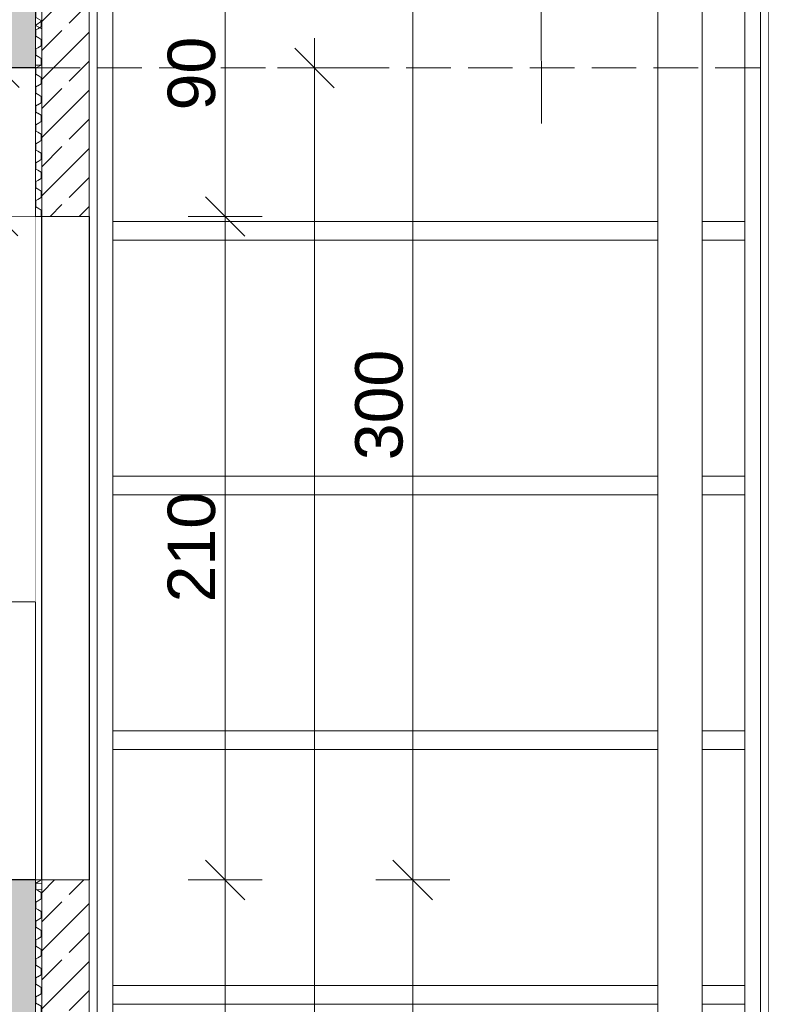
# Model space of a CAD drawing. Header units: centimetres. Extents: x -390 to 709, y -734 to 429.
# Tile 12 of 14: x 301 to 542, y -39 to 272. Entities that reach past the tile are written whole.
import ezdxf

# ---------------------------------------------------------------- set-up
doc = ezdxf.new("R2010")
doc.units = ezdxf.units.CM
doc.header["$MEASUREMENT"] = 0
doc.linetypes.add('Hidden Line', pattern=[19.561111, 14.111111, -5.45])
doc.linetypes.add('Wipeout_Contour', pattern=[100, 0, -100])
for name, color, linetype in [('1', 7, 'Continuous'), ('220 - ŚCIANY WEWNĘTRZNE', 7, 'Continuous'), ('270-Dachy Powłoki', 7, 'Continuous'), ('Nowe_1', 7, 'Continuous'), ('Nowe_299-Wymiary Opisy', 7, 'Continuous'), ('Nowe_Okna Archicada', 7, 'Continuous'), ('Nowe_ściana', 7, 'Continuous')]:
    doc.layers.add(name, color=color, linetype=linetype)
for name, color, linetype, lineweight, true_color in [('1_Nr_pióra__81', 7, 'Continuous', 13, 0x6a6a6a), ('Nowe_1_Nr_pióra__4', 7, 'Continuous', 13, 0x029e21), ('Nowe_299-Wymiary Opisy_Nr_pióra__45', 7, 'Continuous', 15, 0x40a5ff), ('Nowe_299-Wymiary Opisy_Nr_pióra__85', 7, 'Continuous', 13, 0x80c2ff), ('Nowe_Drzwi Archicad_Nr_pióra__87', 7, 'Continuous', 13, 0x6a6a6a), ('Rozbiórka_Okna Archicada_Nr_pióra__87', 7, 'Continuous', 13, 0x6a6a6a)]:
    doc.layers.add(name, color=color, linetype=linetype, lineweight=lineweight, true_color=true_color)
for name, color, linetype, lineweight in [('220 - ŚCIANY WEWNĘTRZNE_Nr_pióra__27', 7, 'Continuous', 25), ('270-Dachy Powłoki_Nr_pióra__19', 255, 'Continuous', 0), ('Nowe_220-A Ściany_Nr_pióra__120', 7, 'Continuous', 13), ('Nowe_220-Ściany_Nr_pióra__120', 7, 'Continuous', 13), ('Nowe_299-Wymiary Opisy_Nr_pióra__6', 5, 'Continuous', 13), ('Nowe_Drzwi Archicad_Nr_pióra__21', 7, 'Continuous', 25), ('Nowe_Linie_Nr_pióra__120', 7, 'Continuous', 13), ('Nowe_Okna Archicada_Nr_pióra__2', 8, 'Continuous', 13), ('Nowe_Okna Archicada_Nr_pióra__21', 7, 'Continuous', 25), ('Nowe_ściana_Nr_pióra__1', 7, 'Continuous', 13)]:
    doc.layers.add(name, color=color, linetype=linetype, lineweight=lineweight)
doc.styles.add('STYL_AUTOMATYCZNY_1', font='arial.ttf')
doc.dimstyles.new('STYL_AUTOMATYCZNY__1', dxfattribs={"dimtxt": 15, "dimasz": 11.875, "dimexe": 0.18, "dimexo": 0.0625, "dimgap": 0, "dimtad": 1, "dimdec": 0, "dimzin": 0, "dimdsep": 46, "dimtxsty": 'STYL_AUTOMATYCZNY_1', "dimblk": 'ARROWHEAD_6', "dimblk1": 'ARROWHEAD_6', "dimblk2": 'ARROWHEAD_6', "dimcen": 0.09, "dimse1": 1, "dimse2": 1, "dimclrd": 256, "dimclre": 256, "dimclrt": 5, "dimadec": 1, "dimazin": 0, "dimtfac": 1, "dimtdec": 4, "dimtmove": 0, "dimatfit": 3, "dimfxl": 1, "dimtolj": 1, "dimtzin": 0, "dimarcsym": 0})
pattern_1 = [(45, (0, 0), (-9.1924, 9.1924), []), (45, (-4.596, 4.596), (-9.1924, 9.1924), [9.75, -3.25])]
pattern_2 = [(90, (0, 0), (-3.464102, 0), [2, -4]), (90, (-1.732, 3), (-3.464102, 0), [2, -4]), (150, (-8e-16, 2), (1.73205, 3), [2, -4]), (150, (-3.464, 2), (1.73205, 3), [2, -4]), (210, (0, 0), (-1.73205, 3), [2, -4]), (210, (-3.464, -1e-15), (-1.73205, 3), [2, -4])]

# ---------------------------------------------------------------- blocks, each defined once
blk = doc.blocks.new('*D19')
at = {"layer": 'Nowe_299-Wymiary Opisy_Nr_pióra__45', "color": 161, "linetype": 'Continuous', "lineweight": 15, "true_color": 0x40a5ff}
for p, q in [((288.49, 216.44), (300.87, 203.82)), ((286.49, 6.44), (298.87, -6.18))]:
    blk.add_line(p, q, dxfattribs=at)
at = {"layer": 'Nowe_299-Wymiary Opisy_Nr_pióra__85', "color": 151, "linetype": 'Continuous', "lineweight": 13, "true_color": 0x80c2ff}
for p, q in [((306.4, 210.02), (282.96, 210.24)), ((292.68, 0.13), (294.68, 210.13)), ((304.4, 0.02), (280.96, 0.24)), ((292.59, -9.24), (292.68, 0.13))]:
    blk.add_line(p, q, dxfattribs=at)
at = {"layer": 'Nowe_299-Wymiary Opisy_Nr_pióra__6', "color": 5, "lineweight": 13, "insert": (290.52, 88), "char_height": 15, "attachment_point": 7, "rotation": 89.4543, "style": 'STYL_AUTOMATYCZNY_1'}
blk.add_mtext('\\A1;{\\pql;\\fArial|b0|i0|c238|p0;\\W1.000000;210}', dxfattribs=at)
blk = doc.blocks.new('ARROWHEAD_6')
at = {"color": 0, "linetype": 'Continuous', "lineweight": 0}
for p, q in [((-0.5, -0.5), (0.5, 0.5)), ((0, 0), (-1, 0))]:
    blk.add_line(p, q, dxfattribs=at)
blk = doc.blocks.new('*D20')
at = {"layer": 'Nowe_299-Wymiary Opisy_Nr_pióra__45', "color": 161, "linetype": 'Continuous', "lineweight": 15, "true_color": 0x40a5ff}
for p, q in [((301.32, 250.8), (288.94, 263.42)), ((288.49, 216.44), (300.87, 203.82))]:
    blk.add_line(p, q, dxfattribs=at)
at = {"layer": 'Nowe_299-Wymiary Opisy_Nr_pióra__85', "color": 151, "linetype": 'Continuous', "lineweight": 13, "true_color": 0x80c2ff}
for p, q in [((295.13, 257.11), (295.22, 266.48)), ((306.85, 257), (283.41, 257.22)), ((294.68, 210.13), (295.13, 257.11)), ((306.4, 210.02), (282.96, 210.24)), ((292.68, 0.13), (294.68, 210.13))]:
    blk.add_line(p, q, dxfattribs=at)
at = {"layer": 'Nowe_299-Wymiary Opisy_Nr_pióra__6', "color": 5, "lineweight": 13, "insert": (291.8, 222.21), "char_height": 15, "attachment_point": 7, "rotation": 89.4543, "style": 'STYL_AUTOMATYCZNY_1'}
blk.add_mtext('\\A1;{\\pql;\\fArial|b0|i0|c238|p0;\\W1.000000;47}', dxfattribs=at)
blk = doc.blocks.new('*D23')
at = {"layer": 'Nowe_299-Wymiary Opisy_Nr_pióra__45', "color": 161, "linetype": 'Continuous', "lineweight": 15, "true_color": 0x40a5ff}
for p, q in [((401.01, 250.75), (388.51, 263.25)), ((388.51, -433.75), (401.01, -446.25))]:
    blk.add_line(p, q, dxfattribs=at)
at = {"layer": 'Nowe_299-Wymiary Opisy_Nr_pióra__85', "color": 151, "linetype": 'Continuous', "lineweight": 13, "true_color": 0x80c2ff}
for p, q in [((394.76, 257), (394.76, 266.38)), ((406.48, 257), (383.04, 257)), ((394.76, -440), (394.76, 257)), ((406.48, -440), (383.04, -440)), ((394.76, -449.38), (394.76, -440))]:
    blk.add_line(p, q, dxfattribs=at)
at = {"layer": 'Nowe_299-Wymiary Opisy_Nr_pióra__6', "color": 5, "lineweight": 13, "insert": (391.76, -108.66), "char_height": 15, "attachment_point": 7, "rotation": 90, "style": 'STYL_AUTOMATYCZNY_1'}
blk.add_mtext('\\A1;{\\pql;\\fArial|b0|i0|c238|p0;\\W1.000000;697}', dxfattribs=at)
blk = doc.blocks.new('*D26')
at = {"layer": 'Nowe_299-Wymiary Opisy_Nr_pióra__45', "color": 161, "linetype": 'Continuous', "lineweight": 15, "true_color": 0x40a5ff}
for p, q in [((360.27, 6.25), (372.77, -6.25)), ((360.27, -115.21), (372.77, -127.71))]:
    blk.add_line(p, q, dxfattribs=at)
at = {"layer": 'Nowe_299-Wymiary Opisy_Nr_pióra__85', "color": 151, "linetype": 'Continuous', "lineweight": 13, "true_color": 0x80c2ff}
for p, q in [((378.24, 0), (354.8, 0)), ((366.52, -121.46), (366.52, 0)), ((378.24, -121.46), (354.8, -121.46))]:
    blk.add_line(p, q, dxfattribs=at)
at = {"layer": 'Nowe_299-Wymiary Opisy_Nr_pióra__6', "color": 5, "lineweight": 13, "insert": (363.52, -77.89), "char_height": 15, "attachment_point": 7, "rotation": 90, "style": 'STYL_AUTOMATYCZNY_1'}
blk.add_mtext('\\A1;{\\pql;\\fArial|b0|i0|c238|p0;\\W1.000000;121}', dxfattribs=at)
blk = doc.blocks.new('*D27')
at = {"layer": 'Nowe_299-Wymiary Opisy_Nr_pióra__45', "color": 161, "linetype": 'Continuous', "lineweight": 15, "true_color": 0x40a5ff}
for p, q in [((360.27, 216.25), (372.77, 203.75)), ((360.27, 6.25), (372.77, -6.25))]:
    blk.add_line(p, q, dxfattribs=at)
at = {"layer": 'Nowe_299-Wymiary Opisy_Nr_pióra__85', "color": 151, "linetype": 'Continuous', "lineweight": 13, "true_color": 0x80c2ff}
for p, q in [((366.52, 0), (366.52, 210)), ((378.24, 0), (354.8, 0))]:
    blk.add_line(p, q, dxfattribs=at)
at = {"layer": 'Nowe_299-Wymiary Opisy_Nr_pióra__6', "color": 5, "lineweight": 13, "insert": (363.52, 87.84), "char_height": 15, "attachment_point": 7, "rotation": 90, "style": 'STYL_AUTOMATYCZNY_1'}
blk.add_mtext('\\A1;{\\pql;\\fArial|b0|i0|c238|p0;\\W1.000000;210}', dxfattribs=at)
blk = doc.blocks.new('*D28')
at = {"layer": 'Nowe_299-Wymiary Opisy_Nr_pióra__45', "color": 161, "linetype": 'Continuous', "lineweight": 15, "true_color": 0x40a5ff}
for p, q in [((372.77, 293.75), (360.27, 306.25)), ((360.27, 216.25), (372.77, 203.75))]:
    blk.add_line(p, q, dxfattribs=at)
at = {"layer": 'Nowe_299-Wymiary Opisy_Nr_pióra__85', "color": 151, "linetype": 'Continuous', "lineweight": 13, "true_color": 0x80c2ff}
for p, q in [((366.52, 300), (366.52, 309.38)), ((378.24, 300), (354.8, 300)), ((366.52, 210), (366.52, 300)), ((378.24, 210), (354.8, 210)), ((366.52, 0), (366.52, 210))]:
    blk.add_line(p, q, dxfattribs=at)
at = {"layer": 'Nowe_299-Wymiary Opisy_Nr_pióra__6', "color": 5, "lineweight": 13, "insert": (363.52, 243.56), "char_height": 15, "attachment_point": 7, "rotation": 90, "style": 'STYL_AUTOMATYCZNY_1'}
blk.add_mtext('\\A1;{\\pql;\\fArial|b0|i0|c238|p0;\\W1.000000;90}', dxfattribs=at)
blk = doc.blocks.new('*D32')
at = {"layer": 'Nowe_299-Wymiary Opisy_Nr_pióra__45', "color": 161, "linetype": 'Continuous', "lineweight": 15, "true_color": 0x40a5ff}
for p, q in [((419.62, 6.25), (432.12, -6.25)), ((419.62, -323.75), (432.12, -336.25))]:
    blk.add_line(p, q, dxfattribs=at)
at = {"layer": 'Nowe_299-Wymiary Opisy_Nr_pióra__85', "color": 151, "linetype": 'Continuous', "lineweight": 13, "true_color": 0x80c2ff}
for p, q in [((437.59, 0), (414.15, 0)), ((425.87, -330), (425.87, 0)), ((437.59, -330), (414.15, -330))]:
    blk.add_line(p, q, dxfattribs=at)
at = {"layer": 'Nowe_299-Wymiary Opisy_Nr_pióra__6', "color": 5, "lineweight": 13, "insert": (422.87, -182.16), "char_height": 15, "attachment_point": 7, "rotation": 90, "style": 'STYL_AUTOMATYCZNY_1'}
blk.add_mtext('\\A1;{\\pql;\\fArial|b0|i0|c238|p0;\\W1.000000;330}', dxfattribs=at)
blk = doc.blocks.new('*D33')
at = {"layer": 'Nowe_299-Wymiary Opisy_Nr_pióra__45', "color": 161, "linetype": 'Continuous', "lineweight": 15, "true_color": 0x40a5ff}
for p, q in [((432.12, 293.75), (419.62, 306.25)), ((419.62, 6.25), (432.12, -6.25))]:
    blk.add_line(p, q, dxfattribs=at)
at = {"layer": 'Nowe_299-Wymiary Opisy_Nr_pióra__85', "color": 151, "linetype": 'Continuous', "lineweight": 13, "true_color": 0x80c2ff}
for p, q in [((425.87, 300), (425.87, 309.38)), ((437.59, 300), (414.15, 300)), ((425.87, 0), (425.87, 300)), ((437.59, 0), (414.15, 0))]:
    blk.add_line(p, q, dxfattribs=at)
at = {"layer": 'Nowe_299-Wymiary Opisy_Nr_pióra__6', "color": 5, "lineweight": 13, "insert": (422.87, 132.84), "char_height": 15, "attachment_point": 7, "rotation": 90, "style": 'STYL_AUTOMATYCZNY_1'}
blk.add_mtext('\\A1;{\\pql;\\fArial|b0|i0|c238|p0;\\W1.000000;300}', dxfattribs=at)

msp = doc.modelspace()

# ---------------------------------------------------------------- wipeouts: each hides what was drawn before it
at = {"color": 254, "linetype": 'Wipeout_Contour', "lineweight": 0, "ltscale": 1439.022499}
msp.add_wipeout([(284.47, 88), (250.47, 88), (250.47, 0), (306.47, 0), (306.47, 88)], dxfattribs=at).dxf.layer = '220 - ŚCIANY WEWNĘTRZNE'
at = {"color": 254, "linetype": 'Wipeout_Contour', "lineweight": 0, "ltscale": 1554.579254}
msp.add_wipeout([(325.97, 285.54), (323.47, 285.54), (323.47, -116.46), (325.97, -116.46)], dxfattribs=at).dxf.layer = 'Nowe_Okna Archicada'
at = {"color": 254, "linetype": 'Wipeout_Contour', "lineweight": 0, "ltscale": 4741.215125}
msp.add_wipeout([(538.47, -121.46), (555.47, -121.46), (555.47, -118.96), (552.97, -118.96), (552.97, 288.04), (555.47, 288.04), (555.47, 290.54), (538.47, 290.54)], dxfattribs=at).dxf.layer = 'Nowe_ściana'

# ---------------------------------------------------------------- next in the draw order: hatches: boundary and pattern name
at = {"layer": '220 - ŚCIANY WEWNĘTRZNE', "linetype": 'Continuous', "lineweight": 0, "true_color": 0x7f7f7f}
msp.add_hatch(color=8, dxfattribs=at).paths.add_polyline_path([(306.47, -68), (306.47, 0), (250.47, 0), (250.47, -68)])

# ---------------------------------------------------------------- next in the draw order: linework, layer by layer
at = {"layer": '220 - ŚCIANY WEWNĘTRZNE_Nr_pióra__27', "color": 7, "linetype": 'Continuous', "lineweight": 25}
for q in [(250.47, 0), (306.47, -68)]:
    msp.add_line((306.47, 0), q, dxfattribs=at)
at = {"layer": 'Nowe_Okna Archicada_Nr_pióra__21', "color": 7, "linetype": 'Continuous', "lineweight": 25}
msp.add_line((538.47, -121.46), (538.47, 290.54), dxfattribs=at)

# ---------------------------------------------------------------- next in the draw order: wipeouts: each hides what was drawn before it
at = {"color": 254, "linetype": 'Wipeout_Contour', "lineweight": 0, "ltscale": 1342.88829}
msp.add_wipeout([(250.47, 88), (306.47, 88), (306.47, 257), (250.47, 257)], dxfattribs=at).dxf.layer = '220 - ŚCIANY WEWNĘTRZNE'
at = {"color": 254, "linetype": 'Wipeout_Contour', "lineweight": 0, "ltscale": 1562.37162}
msp.add_wipeout([(330.97, -113.96), (330.97, 283.04), (325.97, 283.04), (325.97, -113.96)], dxfattribs=at).dxf.layer = 'Nowe_Okna Archicada'
at = {"color": 254, "linetype": 'Wipeout_Contour', "lineweight": 0, "ltscale": 1390.59891}
msp.add_wipeout([(308.47, 210), (308.47, 0), (323.47, 0), (323.47, 210)], dxfattribs=at).dxf.layer = 'Nowe_ściana'

# ---------------------------------------------------------------- next in the draw order: hatches: boundary and pattern name
at = {"layer": '220 - ŚCIANY WEWNĘTRZNE', "linetype": 'Continuous', "lineweight": 0, "true_color": 0x7f7f7f}
msp.add_hatch(color=8, dxfattribs=at).paths.add_polyline_path([(306.47, 257), (306.47, 330), (250.47, 330), (250.47, 257)])
at = {"layer": 'Nowe_ściana', "linetype": 'Continuous', "lineweight": 0, "true_color": 0x000000}
h = msp.add_hatch(dxfattribs=at)
h.set_pattern_fill('Beton_zbrojony_0001', color=18, style=0, pattern_type=2)
h.set_pattern_definition(pattern_1)
h.paths.add_polyline_path([(308.47, 0), (308.47, -121.46), (323.47, -121.46), (323.47, 0)])

# ---------------------------------------------------------------- next in the draw order: linework, layer by layer
at = {"layer": '220 - ŚCIANY WEWNĘTRZNE_Nr_pióra__27', "color": 7, "linetype": 'Continuous', "lineweight": 25}
for p, q in [((306.47, 300.17), (306.47, 257)), ((306.47, 257), (250.47, 257))]:
    msp.add_line(p, q, dxfattribs=at)
at = {"layer": 'Nowe_Drzwi Archicad_Nr_pióra__21', "color": 7, "linetype": 'Continuous', "lineweight": 25}
msp.add_line((323.47, 210), (323.47, 0), dxfattribs=at)
at = {"layer": 'Nowe_Okna Archicada_Nr_pióra__2', "color": 8, "linetype": 'Continuous', "lineweight": 13}
msp.add_line((325.97, -113.96), (325.97, 283.04), dxfattribs=at)
at = {"layer": 'Nowe_ściana_Nr_pióra__1', "color": 7, "linetype": 'Continuous', "lineweight": 13}
for p, q in [((323.47, 300), (323.47, 210)), ((323.47, 210), (308.47, 210)), ((308.47, 0), (308.47, -121.46)), ((323.47, 0), (308.47, 0)), ((323.47, 0), (323.47, -121.46))]:
    msp.add_line(p, q, dxfattribs=at)
at = {"layer": 'Rozbiórka_Okna Archicada_Nr_pióra__87', "color": 251, "linetype": 'Continuous', "lineweight": 13, "true_color": 0x6a6a6a}
for p, q in [((306.47, 257), (306.47, 88)), ((306.47, 88), (250.47, 88))]:
    msp.add_line(p, q, dxfattribs=at)

# ---------------------------------------------------------------- next in the draw order: wipeouts: each hides what was drawn before it
at = {"color": 254, "linetype": 'Wipeout_Contour', "lineweight": 0, "ltscale": 2316.091105}
msp.add_wipeout([(535.97, -116.46), (538.47, -116.46), (538.47, 285.54), (535.97, 285.54)], dxfattribs=at).dxf.layer = 'Nowe_Okna Archicada'
at = {"color": 254, "linetype": 'Wipeout_Contour', "lineweight": 0, "ltscale": 1948.899018}
msp.add_wipeout([(330.97, 283.04), (330.97, 208.44), (503.47, 208.44), (503.47, 283.04)], dxfattribs=at).dxf.layer = 'Nowe_Okna Archicada'
at = {"color": 254, "linetype": 'Wipeout_Contour', "lineweight": 0, "ltscale": 1804.68282}
msp.add_wipeout([(330.97, 127.84), (503.47, 127.84), (503.47, 202.44), (330.97, 202.44)], dxfattribs=at).dxf.layer = 'Nowe_Okna Archicada'
at = {"color": 254, "linetype": 'Wipeout_Contour', "lineweight": 0, "ltscale": 1710.585061}
msp.add_wipeout([(330.97, 47.24), (503.47, 47.24), (503.47, 121.84), (330.97, 121.84)], dxfattribs=at).dxf.layer = 'Nowe_Okna Archicada'
at = {"color": 254, "linetype": 'Wipeout_Contour', "lineweight": 0, "ltscale": 1675.910524}
msp.add_wipeout([(330.97, 41.24), (330.97, -33.36), (503.47, -33.36), (503.47, 41.24)], dxfattribs=at).dxf.layer = 'Nowe_Okna Archicada'
at = {"color": 254, "linetype": 'Wipeout_Contour', "lineweight": 0, "ltscale": 1704.671747}
msp.add_wipeout([(503.47, -39.36), (330.97, -39.36), (330.97, -113.96), (503.47, -113.96)], dxfattribs=at).dxf.layer = 'Nowe_Okna Archicada'

# ---------------------------------------------------------------- next in the draw order: linework, layer by layer
at = {"layer": 'Nowe_Linie_Nr_pióra__120', "color": 7, "linetype": 'Continuous', "lineweight": 13}
msp.add_line((466.64, 239.46), (466.46, 354.5), dxfattribs=at)

# ---------------------------------------------------------------- next in the draw order: wipeouts: each hides what was drawn before it
at = {"color": 254, "linetype": 'Wipeout_Contour', "lineweight": 0, "ltscale": 1275.594428}
msp.add_wipeout([(306.47, -124.05), (307.14, -124.05), (307.14, -3.03), (306.47, -3)], dxfattribs=at).dxf.layer = '1'
at = {"color": 254, "linetype": 'Wipeout_Contour', "lineweight": 0, "ltscale": 1663.253829}
msp.add_wipeout([(306.47, 288.54), (306.47, 270.45), (308.47, 271.86), (308.47, 288.54)], dxfattribs=at).dxf.layer = '220 - ŚCIANY WEWNĘTRZNE'
at = {"color": 254, "linetype": 'Wipeout_Contour', "lineweight": 0, "ltscale": 2298.739437}
msp.add_wipeout([(530.97, 283.04), (530.97, -113.96), (535.97, -113.96), (535.97, 283.04)], dxfattribs=at).dxf.layer = 'Nowe_Okna Archicada'
at = {"color": 254, "linetype": 'Wipeout_Contour', "lineweight": 0, "ltscale": 1866.520293}
msp.add_wipeout([(330.97, 208.44), (330.97, 202.44), (503.47, 202.44), (503.47, 208.44)], dxfattribs=at).dxf.layer = 'Nowe_Okna Archicada'
at = {"color": 254, "linetype": 'Wipeout_Contour', "lineweight": 0, "ltscale": 1744.827694}
msp.add_wipeout([(330.97, 121.84), (503.47, 121.84), (503.47, 127.84), (330.97, 127.84)], dxfattribs=at).dxf.layer = 'Nowe_Okna Archicada'
at = {"color": 254, "linetype": 'Wipeout_Contour', "lineweight": 0, "ltscale": 1678.65401}
msp.add_wipeout([(330.97, 41.24), (503.47, 41.24), (503.47, 47.24), (330.97, 47.24)], dxfattribs=at).dxf.layer = 'Nowe_Okna Archicada'
at = {"color": 254, "linetype": 'Wipeout_Contour', "lineweight": 0, "ltscale": 1675.577847}
msp.add_wipeout([(330.97, -33.36), (330.97, -39.36), (503.47, -39.36), (503.47, -33.36)], dxfattribs=at).dxf.layer = 'Nowe_Okna Archicada'

# ---------------------------------------------------------------- next in the draw order: hatches: boundary and pattern name
at = {"layer": 'Nowe_ściana', "linetype": 'Continuous', "lineweight": 0, "true_color": 0x000000}
h = msp.add_hatch(dxfattribs=at)
h.set_pattern_fill('Beton_zbrojony_0001', color=18, style=0, pattern_type=2)
h.set_pattern_definition(pattern_1)
h.paths.add_polyline_path([(308.47, 210), (323.47, 210), (323.47, 300), (308.47, 300)])

# ---------------------------------------------------------------- next in the draw order: linework, layer by layer
at = {"layer": 'Nowe_Okna Archicada_Nr_pióra__2', "color": 8, "linetype": 'Continuous', "lineweight": 13}
for p, q in [((330.97, 283.04), (330.97, -113.96)), ((535.97, 283.04), (535.97, -113.96)), ((330.97, 208.44), (503.47, 208.44)), ((503.47, 202.44), (330.97, 202.44)), ((330.97, 127.84), (503.47, 127.84)), ((503.47, 121.84), (330.97, 121.84)), ((330.97, 47.24), (503.47, 47.24)), ((503.47, 41.24), (330.97, 41.24)), ((330.97, -33.36), (503.47, -33.36)), ((503.47, -39.36), (330.97, -39.36))]:
    msp.add_line(p, q, dxfattribs=at)
at = {"layer": 'Nowe_ściana_Nr_pióra__1', "color": 7, "linetype": 'Continuous', "lineweight": 13}
msp.add_line((308.47, 300), (308.47, 210), dxfattribs=at)

# ---------------------------------------------------------------- next in the draw order: dimensions: what is measured, and where the dimension line sits
at = {"layer": 'Nowe_299-Wymiary Opisy', "color": 151, "linetype": 'Continuous', "lineweight": 13, "true_color": 0x80c2ff}
for base, p1, p2, picture, middle in [((425.87, 300), (323.47, 0), (323.47, 300), '*D33', (415.37, 149.96)), ((366.52, 210), (323.47, 0), (323.47, 210), '*D27', (356.02, 104.96)), ((366.52, 0), (323.47, -121.46), (323.47, 0), '*D26', (356.02, -60.77)), ((425.87, 0), (333.47, -330), (323.47, 0), '*D32', (415.37, -165.04))]:
    dim = msp.add_linear_dim(base=base, p1=p1, p2=p2, angle=90, dimstyle='STYL_AUTOMATYCZNY__1', dxfattribs=at)
    dim.commit()
    dim.dimension.update_dxf_attribs({"geometry": picture, "text_midpoint": middle, "dimtype": 160, "text_rotation": 90})

# ---------------------------------------------------------------- next in the draw order: wipeouts: each hides what was drawn before it
at = {"color": 254, "linetype": 'Wipeout_Contour', "lineweight": 0, "ltscale": 2274.638062}
msp.add_wipeout([(307.14, -3.03), (307.14, -124.05), (308.47, -124.05), (308.47, -121.46), (308.97, -121.46), (308.47, -121.46), (308.47, -3.1)], dxfattribs=at).dxf.layer = '1'
at = {"color": 254, "linetype": 'Wipeout_Contour', "lineweight": 0, "ltscale": 2319.757611}
msp.add_wipeout([(517.47, 283.04), (517.47, 208.44), (530.97, 208.44), (530.97, 283.04)], dxfattribs=at).dxf.layer = 'Nowe_Okna Archicada'
at = {"color": 254, "linetype": 'Wipeout_Contour', "lineweight": 0, "ltscale": 2203.044875}
msp.add_wipeout([(517.47, 202.44), (517.47, 127.84), (530.97, 127.84), (530.97, 202.44)], dxfattribs=at).dxf.layer = 'Nowe_Okna Archicada'
at = {"color": 254, "linetype": 'Wipeout_Contour', "lineweight": 0, "ltscale": 2129.06221}
msp.add_wipeout([(517.47, 121.84), (517.47, 47.24), (530.97, 47.24), (530.97, 121.84)], dxfattribs=at).dxf.layer = 'Nowe_Okna Archicada'
at = {"color": 254, "linetype": 'Wipeout_Contour', "lineweight": 0, "ltscale": 2102.249086}
msp.add_wipeout([(517.47, 41.24), (517.47, -33.36), (530.97, -33.36), (530.97, 41.24)], dxfattribs=at).dxf.layer = 'Nowe_Okna Archicada'
at = {"color": 254, "linetype": 'Wipeout_Contour', "lineweight": 0, "ltscale": 2124.356431}
msp.add_wipeout([(517.47, -113.96), (530.97, -113.96), (530.97, -39.36), (517.47, -39.36)], dxfattribs=at).dxf.layer = 'Nowe_Okna Archicada'

# ---------------------------------------------------------------- next in the draw order: wipeouts: each hides what was drawn before it
at = {"color": 254, "linetype": 'Wipeout_Contour', "lineweight": 0, "ltscale": 1639.121387}
msp.add_wipeout([(308.47, 271.86), (306.47, 270.45), (307.14, 270.1), (308.47, 271.04)], dxfattribs=at).dxf.layer = '1'
at = {"color": 254, "linetype": 'Wipeout_Contour', "lineweight": 0, "ltscale": 1414.932756}
msp.add_wipeout([(307.14, 257.86), (306.47, 257.86), (306.47, -1), (307.14, -1.03)], dxfattribs=at).dxf.layer = '1'
at = {"color": 254, "linetype": 'Wipeout_Contour', "lineweight": 0, "ltscale": 2252.198704}
msp.add_wipeout([(530.97, 208.44), (517.47, 208.44), (517.47, 202.44), (530.97, 202.44)], dxfattribs=at).dxf.layer = 'Nowe_Okna Archicada'
at = {"color": 254, "linetype": 'Wipeout_Contour', "lineweight": 0, "ltscale": 2155.56095}
msp.add_wipeout([(517.47, 127.84), (517.47, 121.84), (530.97, 121.84), (530.97, 127.84)], dxfattribs=at).dxf.layer = 'Nowe_Okna Archicada'
at = {"color": 254, "linetype": 'Wipeout_Contour', "lineweight": 0, "ltscale": 2104.374974}
msp.add_wipeout([(530.97, 47.24), (517.47, 47.24), (517.47, 41.24), (530.97, 41.24)], dxfattribs=at).dxf.layer = 'Nowe_Okna Archicada'
at = {"color": 254, "linetype": 'Wipeout_Contour', "lineweight": 0, "ltscale": 2101.964854}
msp.add_wipeout([(517.47, -33.36), (517.47, -39.36), (530.97, -39.36), (530.97, -33.36)], dxfattribs=at).dxf.layer = 'Nowe_Okna Archicada'

# ---------------------------------------------------------------- next in the draw order: linework, layer by layer
at = {"layer": 'Nowe_Okna Archicada_Nr_pióra__2', "color": 8, "linetype": 'Continuous', "lineweight": 13}
for p, q in [((530.97, -113.96), (530.97, 283.04)), ((517.47, 208.44), (530.97, 208.44)), ((530.97, 202.44), (517.47, 202.44)), ((517.47, 127.84), (530.97, 127.84)), ((530.97, 121.84), (517.47, 121.84)), ((517.47, 47.24), (530.97, 47.24)), ((530.97, 41.24), (517.47, 41.24)), ((517.47, -33.36), (530.97, -33.36)), ((530.97, -39.36), (517.47, -39.36))]:
    msp.add_line(p, q, dxfattribs=at)

# ---------------------------------------------------------------- next in the draw order: wipeouts: each hides what was drawn before it
at = {"color": 254, "linetype": 'Wipeout_Contour', "lineweight": 0, "ltscale": 1228.770993}
msp.add_wipeout([(307.14, 270.1), (308.47, 269.41), (308.47, 271.04)], dxfattribs=at).dxf.layer = '1'
at = {"color": 254, "linetype": 'Wipeout_Contour', "lineweight": 0, "ltscale": 1726.442243}
msp.add_wipeout([(307.14, 257.86), (307.14, -1.03), (308.47, -1.1), (308.47, 0), (308.47, 257.86)], dxfattribs=at).dxf.layer = '1'

# ---------------------------------------------------------------- next in the draw order: linework, layer by layer
at = {"layer": 'Nowe_Drzwi Archicad_Nr_pióra__21', "color": 7, "linetype": 'Continuous', "lineweight": 25}
msp.add_line((308.47, 0), (308.47, 210), dxfattribs=at)
at = {"layer": 'Nowe_Drzwi Archicad_Nr_pióra__87', "color": 251, "linetype": 'Continuous', "lineweight": 13, "true_color": 0x6a6a6a}
msp.add_line((306.47, 88), (306.47, 0), dxfattribs=at)

# ---------------------------------------------------------------- next in the draw order: wipeouts: each hides what was drawn before it
at = {"color": 254, "linetype": 'Wipeout_Contour', "lineweight": 0, "ltscale": 1619.26549}
msp.add_wipeout([(307.14, 270.1), (306.47, 270.45), (306.47, 257.86), (307.14, 257.86)], dxfattribs=at).dxf.layer = '1'
at = {"color": 254, "linetype": 'Wipeout_Contour', "lineweight": 0, "ltscale": 2231.668275}
msp.add_wipeout([(503.47, -121.46), (517.47, -121.46), (517.47, 298.06), (503.47, 298.2)], dxfattribs=at).dxf.layer = 'Nowe_1'

# ---------------------------------------------------------------- next in the draw order: linework, layer by layer
at = {"layer": 'Nowe_1_Nr_pióra__4', "color": 104, "linetype": 'Continuous', "lineweight": 13, "true_color": 0x029e21}
for p, q in [((503.47, -121.46), (503.47, 298.2)), ((517.47, -121.46), (517.47, 298.06))]:
    msp.add_line(p, q, dxfattribs=at)

# ---------------------------------------------------------------- next in the draw order: dimensions: what is measured, and where the dimension line sits
at = {"layer": 'Nowe_299-Wymiary Opisy', "color": 151, "linetype": 'Continuous', "lineweight": 13, "true_color": 0x80c2ff}
dim = msp.add_linear_dim(base=(366.52, 300), p1=(323.47, 210), p2=(538.47, 300), angle=90, dimstyle='STYL_AUTOMATYCZNY__1', dxfattribs=at)
dim.commit()
dim.dimension.update_dxf_attribs({"geometry": '*D28', "text_midpoint": (356.02, 254.97), "dimtype": 160, "text_rotation": 90})

# ---------------------------------------------------------------- next in the draw order: wipeouts: each hides what was drawn before it
at = {"color": 254, "linetype": 'Wipeout_Contour', "lineweight": 0, "ltscale": 1621.598152}
msp.add_wipeout([(307.14, 270.1), (307.14, 257.86), (308.47, 257.86), (308.47, 269.41)], dxfattribs=at).dxf.layer = '1'
at = {"color": 254, "linetype": 'Wipeout_Contour', "lineweight": 0, "ltscale": 1229.923831}
msp.add_wipeout([(306.47, -1), (306.47, -3), (308.47, -3.1), (308.47, -1.1)], dxfattribs=at).dxf.layer = '270-Dachy Powłoki'

# ---------------------------------------------------------------- next in the draw order: hatches: boundary and pattern name
at = {"layer": 'Nowe_220-Ściany_Nr_pióra__120', "linetype": 'Continuous', "lineweight": 13}
h = msp.add_hatch(dxfattribs=at)
h.set_pattern_fill('Styropian_0001', style=0, pattern_type=2)
h.set_pattern_definition(pattern_2)
h.paths.add_polyline_path([(306.47, 315.16), (308.47, 315.16), (308.47, 210), (306.47, 210)])
h = msp.add_hatch(dxfattribs=at)
h.set_pattern_fill('Styropian_0001', style=0, pattern_type=2)
h.set_pattern_definition(pattern_2)
h.paths.add_polyline_path([(306.47, 0), (308.47, 0), (308.47, -121.46), (306.47, -121.46)])

# ---------------------------------------------------------------- next in the draw order: linework, layer by layer
at = {"layer": '1_Nr_pióra__81', "color": 251, "linetype": 'Continuous', "lineweight": 13, "true_color": 0x6a6a6a}
for p, q in [((308.47, 271.86), (306.47, 270.45)), ((306.47, 270.45), (307.14, 270.1)), ((307.14, 270.1), (308.47, 269.41)), ((306.47, 257.86), (307.14, 257.86)), ((307.14, 257.86), (308.47, 257.86))]:
    msp.add_line(p, q, dxfattribs=at)
at = {"layer": '270-Dachy Powłoki_Nr_pióra__19', "color": 255, "linetype": 'Continuous', "lineweight": 0}
for p, q in [((306.47, -1), (308.47, -1.1)), ((308.47, -3.1), (306.47, -3))]:
    msp.add_line(p, q, dxfattribs=at)
at = {"layer": 'Nowe_220-A Ściany_Nr_pióra__120', "color": 7, "linetype": 'Hidden Line', "lineweight": 13}
msp.add_line((306.47, 257), (538.47, 257), dxfattribs=at)
at = {"layer": 'Nowe_220-Ściany_Nr_pióra__120', "color": 7, "linetype": 'Continuous', "lineweight": 13, "flags": 128}
for points in [[(306.47, 315.16), (308.47, 315.16), (308.47, 210), (306.47, 210)], [(306.47, 0), (308.47, 0), (308.47, -121.46), (306.47, -121.46)]]:
    msp.add_lwpolyline(points, close=True, dxfattribs=at)

# ---------------------------------------------------------------- next in the draw order: dimensions: what is measured, and where the dimension line sits
at = {"layer": 'Nowe_299-Wymiary Opisy', "color": 151, "linetype": 'Continuous', "lineweight": 13, "true_color": 0x80c2ff}
for base, p1, p2, angle, picture, middle, turn in [((295.13, 257.11), (308.47, 210), (306.47, 257), 89.4543, '*D20', (284.41, 233.69), 89.4543), ((394.76, 257), (333.47, -440), (306.47, 257), 90, '*D23', (384.26, -91.54), 90), ((294.68, 210.13), (306.47, 0), (308.47, 210), 89.4543, '*D19', (283.18, 105.19), 89.4543)]:
    dim = msp.add_linear_dim(base=base, p1=p1, p2=p2, angle=angle, dimstyle='STYL_AUTOMATYCZNY__1', dxfattribs=at)
    dim.commit()
    dim.dimension.update_dxf_attribs({"geometry": picture, "text_midpoint": middle, "dimtype": 160, "text_rotation": turn})

doc.saveas('drawing.dxf')
